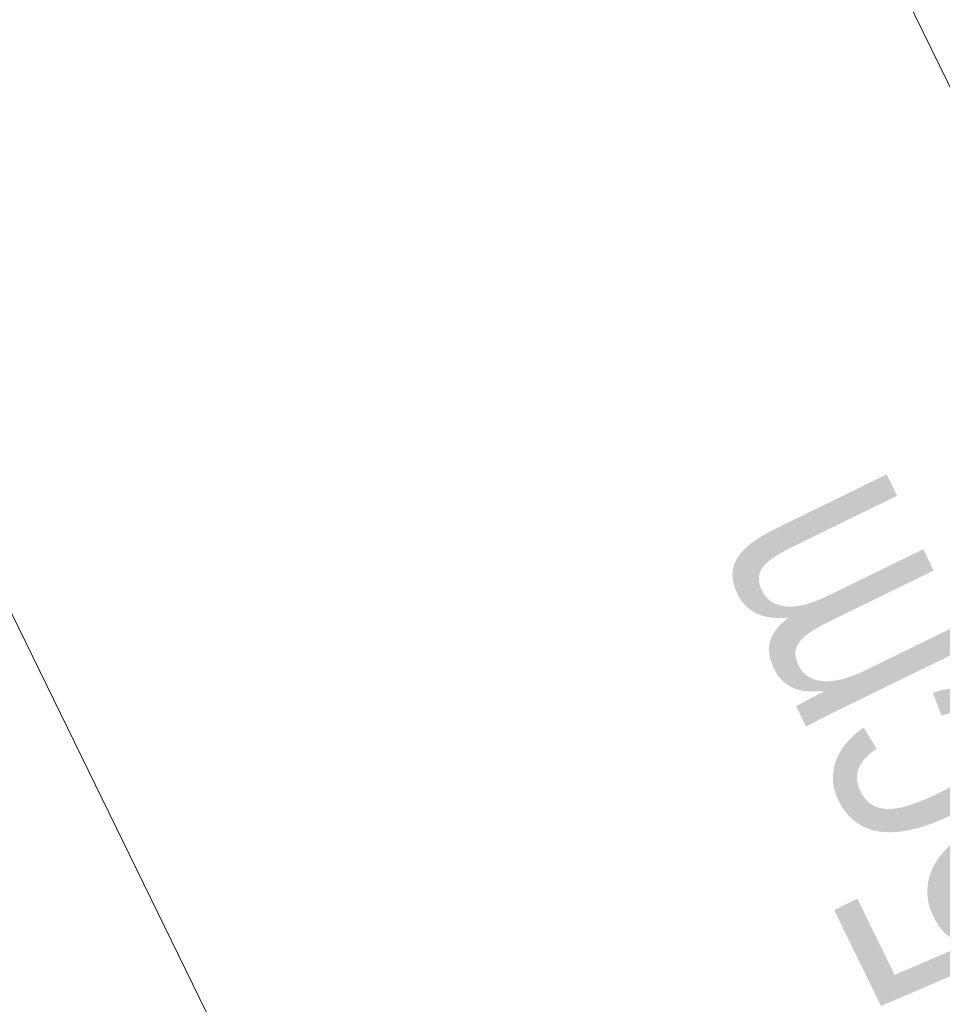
# Model space of a CAD drawing. Extents: x 6414462 to 20492237, y 5756825 to 17376351.
# Tile 86 of 127: x 6497764.808 to 6497765.195, y 5809737.346 to 5809737.759. Entities that reach past the tile are written whole.
import ezdxf

# ---------------------------------------------------------------- set-up
doc = ezdxf.new("R2010")
doc.units = 0
for name, color, linetype, lineweight in [('A-GLAZ', 7, 'Continuous', 5), ('A-GLAZ-IDEN', 7, 'Continuous', 5), ('A-WALL', 7, 'Continuous', 35)]:
    doc.layers.add(name, color=color, linetype=linetype, lineweight=lineweight)
doc.styles.add('Arial Narrow_1', font='txt', dxfattribs={"height": 1.5})

# ---------------------------------------------------------------- blocks, each defined once
blk = doc.blocks.new('Windows_S9000-Double-Vent-Window-with-Sashbars - O3 Windows_S9000-Double-Vent-Window-with-Sashbars 2-9090604-__-00_00 Przyziemie PB')
at = {"layer": 'A-GLAZ'}
blk.add_line((-68.99999999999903, 23.35000000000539), (69.00000000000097, 23.35000000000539), dxfattribs=at)

msp = doc.modelspace()

# ---------------------------------------------------------------- linework, layer by layer
at = {"layer": 'A-WALL', "lineweight": 5}
msp.add_line((6497766.601632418, 5809734.856756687, 0.09999999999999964), (6497762.547490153, 5809743.157078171, 0.09999999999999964), dxfattribs=at)

# ---------------------------------------------------------------- block references
at = {"layer": 'A-GLAZ', "xscale": 0.01, "yscale": 0.01, "zscale": 0.01, "rotation": 296.0323615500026}
msp.add_blockref('Windows_S9000-Double-Vent-Window-with-Sashbars - O3 Windows_S9000-Double-Vent-Window-with-Sashbars 2-9090604-__-00_00 Przyziemie PB', (6497764.786473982, 5809737.014537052, 0.09999999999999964), dxfattribs=at)

# ---------------------------------------------------------------- texts
at = {"layer": 'A-GLAZ-IDEN', "insert": (6497765.314207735, 5809737.047871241, 0.09999999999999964), "char_height": 0.09999999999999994, "width": 0.5387339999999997, "attachment_point": 1, "rotation": 116.03236155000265, "style": 'Arial Narrow_1'}
msp.add_mtext('hp=105cm', dxfattribs=at)

doc.saveas('drawing.dxf')
